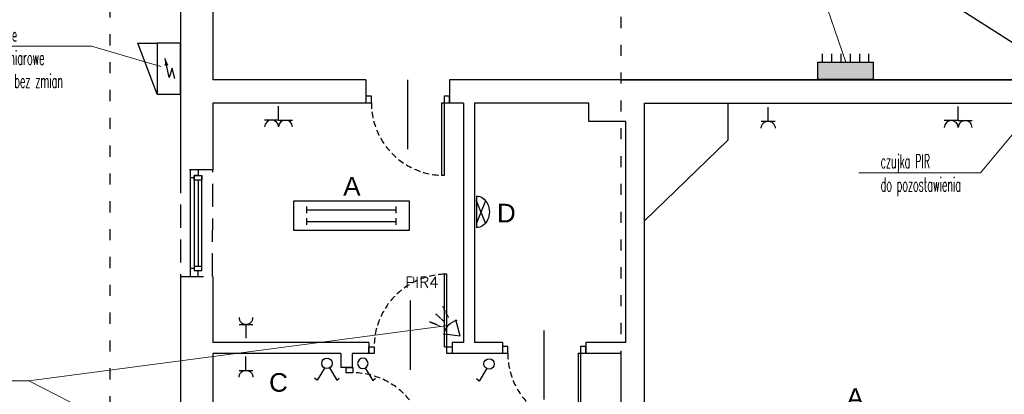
# Model space of a CAD drawing. Header units: millimetres. Extents: x 19325 to 32410, y -4876 to 2807.
# Tile 52 of 72: x 19870 to 20931, y 541 to 945. Entities that reach past the tile are written whole.
import ezdxf
from ezdxf import colors
from ezdxf.entities.mleader import LeaderData, LeaderLine
from ezdxf.enums import TextEntityAlignment as Align
from ezdxf.math import Vec2, Vec3

# ---------------------------------------------------------------- set-up
doc = ezdxf.new("R2010")
doc.units = ezdxf.units.MM
for name, pattern in [('ACAD_ISO02W100', [15, 12, -3]), ('ACAD_ISO03W100', [30, 12, -18]), ('DASHED', [0.75, 0.5, -0.25]), ('VERDECKT', [0.375, 0.25, -0.125])]:
    doc.linetypes.add(name, pattern=pattern)
for name, color, linetype, lineweight in [('.WK_WODA_OPIS', 7, 'Continuous', 13), ('2E_INSTA', 40, 'Continuous', 30), ('2E_OPR-WBUDOW', 40, 'Continuous', 30), ('2E_OPRAWY', 40, 'Continuous', 30), ('2E_OSWIETL', 40, 'Continuous', 30), ('2E_ROZDZIEL', 40, 'Continuous', 30), ('2E_SYGKOM', 40, 'Continuous', 30), ('AMATECH_OPRAWY AWARYJNE', 4, 'Continuous', 30), ('e', 1, 'Continuous', 40)]:
    doc.layers.add(name, color=color, linetype=linetype, lineweight=lineweight)
for name, color, linetype in [('A_drzwi', 3, 'Continuous'), ('A_okno', 3, 'Continuous'), ('A_opis stolarki', 3, 'Continuous'), ('A_SC_MUROWANA_DZIAŁOWA', 42, 'Continuous'), ('A_scianazew', 42, 'Continuous')]:
    doc.layers.add(name, color=color, linetype=linetype)
doc.styles.add('dar-styl', font='arial.ttf')
doc.styles.add('Opisowy', font='arial.ttf', dxfattribs={"width": 0.8})
doc.styles.add('PITSIMP8', font='pitsimp8')
doc.styles.add('SIMPLEX', font='simplex.shx')
doc.styles.add('WYMIARY', font='romans.shx', dxfattribs={"width": 0.7})

# ---------------------------------------------------------------- blocks, each defined once
blk = doc.blocks.new('*U8')
at = {"color": 0}
for p, q in [((-28.5, -91.5), (-28.5, -94.5)), ((-28.5, -91.5), (59.5, -91.5)), ((-28.5, -94.5), (59.5, -94.5)), ((59.5, -94.5), (59.5, -91.5))]:
    blk.add_line(p, q, dxfattribs=at)
for points in [[(-36.5, -6.5), (-36.5, 0), (-28.5, 0), (-28.5, -6.5)], [(-36.5, -101), (-36.5, -94.5), (-28.5, -94.5), (-28.5, -101)]]:
    blk.add_lwpolyline(points, close=True, dxfattribs=at)
at = {"color": 0, "linetype": 'DASHED', "ltscale": 15}
blk.add_arc((-28.5, -94.5), 88, 1.9536, 90, dxfattribs=at)
at = {"layer": 'A_opis stolarki'}
blk.add_line((-56.1, -50.5), (27.5, -50.5), dxfattribs=at)
at = {"layer": 'A_opis stolarki', "ltscale": 0.5, "style": 'dar-styl', "text_generation_flag": 2}
blk.add_attdef('ODPORNOŚĆ_OGNIOWA', text='', height=15, rotation=805.9367, dxfattribs=at).set_placement((-55.8, -47.5), align=Align.TOP_CENTER)
at = {"layer": 'A_opis stolarki', "ltscale": 0.5, "style": 'dar-styl'}
blk.add_attdef('SYMBOL_DRZWI1', text='', height=14, dxfattribs=at).set_placement((-16.8, -50.5), align=Align.BOTTOM_CENTER)
blk.add_attdef('SYMBOL_DRZWI2', text='', height=14, dxfattribs=at).set_placement((-16.8, -53.5), align=Align.TOP_CENTER)
blk = doc.blocks.new('*U10')
at = {"color": 0}
for p, q in [((0, -6.5), (-88, -6.5)), ((-88, -6.5), (-88, -9.5)), ((0, -9.5), (-88, -9.5)), ((0, -9.5), (0, -6.5))]:
    blk.add_line(p, q, dxfattribs=at)
for points in [[(8, 0), (8, -6.5), (0, -6.5), (0, 0)], [(8, -94.5), (8, -101), (0, -101), (0, -94.5)]]:
    blk.add_lwpolyline(points, close=True, dxfattribs=at)
at = {"color": 0, "linetype": 'DASHED', "ltscale": 15}
blk.add_arc((0, -6.5), 88, 181.9536, 270, dxfattribs=at)
at = {"layer": 'A_opis stolarki'}
blk.add_line((-56.1, -50.5), (27.5, -50.5), dxfattribs=at)
at = {"layer": 'A_opis stolarki', "ltscale": 0.5, "style": 'dar-styl'}
blk.add_attdef('ODPORNOŚĆ_OGNIOWA', text='', height=15, rotation=274.0633, dxfattribs=at).set_placement((27.3, -47.5), align=Align.TOP_CENTER)
blk.add_attdef('SYMBOL_DRZWI1', text='', height=14, dxfattribs=at).set_placement((-16.8, -50.5), align=Align.BOTTOM_CENTER)
blk.add_attdef('SYMBOL_DRZWI2', text='', height=14, dxfattribs=at).set_placement((-16.8, -53.5), align=Align.TOP_CENTER)
blk = doc.blocks.new('*U7')
for p, q in [((0, -91.5), (-88, -91.5)), ((-88, -94.5), (-88, -91.5)), ((0, -94.5), (-88, -94.5)), ((0, -91.5), (0, -94.5))]:
    blk.add_line(p, q)
for points in [[(8, -6.5), (8, 0), (0, 0), (0, -6.5)], [(8, -101), (8, -94.5), (0, -94.5), (0, -101)]]:
    blk.add_lwpolyline(points, close=True)
at = {"linetype": 'DASHED', "ltscale": 15}
blk.add_arc((0, -94.5), 88, 90, 178.0464, dxfattribs=at)
at = {"layer": 'A_opis stolarki'}
blk.add_line((-56.1, -50.5), (27.5, -50.5), dxfattribs=at)
at = {"layer": 'A_opis stolarki', "ltscale": 0.5, "style": 'dar-styl'}
blk.add_attdef('ODPORNOŚĆ_OGNIOWA', text='', height=15, rotation=94.0633, dxfattribs=at).set_placement((-95.9, -56.3), align=Align.TOP_CENTER)
blk.add_attdef('SYMBOL_DRZWI1', text='', height=14, dxfattribs=at).set_placement((-16.8, -50.5), align=Align.BOTTOM_CENTER)
blk.add_attdef('SYMBOL_DRZWI2', text='', height=14, dxfattribs=at).set_placement((-16.8, -53.5), align=Align.TOP_CENTER)
blk = doc.blocks.new('2DEL_501')
for p, q in [((-0.191, 0.924), (-0.129, 0.966)), ((-0.129, 0.966), (-0.065, 0.991)), ((-0.065, 0.991), (0, 1)), ((0, 1), (0.065, 0.991)), ((0.065, 0.991), (0.129, 0.966)), ((0.129, 0.966), (0.191, 0.924)), ((-0.397, 0.609), (-0.354, 0.707)), ((-0.354, 0.707), (-0.304, 0.793)), ((0.354, 0.707), (-0.354, 0)), ((-0.354, 0.707), (0.354, 0)), ((-0.304, 0.793), (-0.25, 0.866)), ((-0.25, 0.866), (-0.191, 0.924)), ((0.191, 0.924), (0.25, 0.866)), ((0.25, 0.866), (0.304, 0.793)), ((0.304, 0.793), (0.354, 0.707)), ((0.354, 0.707), (0.397, 0.609)), ((-0.483, 0.259), (-0.462, 0.383)), ((-0.462, 0.383), (-0.433, 0.5)), ((-0.433, 0.5), (-0.397, 0.609)), ((0.397, 0.609), (0.433, 0.5)), ((0.433, 0.5), (0.462, 0.383)), ((0.462, 0.383), (0.483, 0.259)), ((-0.5, 0), (-0.496, 0.131)), ((-0.5, 0), (0.5, 0)), ((-0.496, 0.131), (-0.483, 0.259)), ((0.483, 0.259), (0.496, 0.131)), ((0.496, 0.131), (0.5, 0))]:
    blk.add_line(p, q)
at = {"linetype": 'ByBlock', "style": 'PITSIMP8', "flags": 9}
for tag, p in [('SPANNUNG/FREQUENZ', (-0.219, 0.309)), ('VOLUMENSTROM', (-0.219, 0.469)), ('RAUM/GRUPPE', (-0.219, 0.589)), ('DRUCK/-STUFE', (-0.219, 0.449)), ('BEZEICHNUNG', (-0.219, 0.609)), ('TEMPERATUR', (-0.219, 0.369)), ('POS.NR.G-LV', (-0.219, 0.569)), ('ANSCHLUSS', (-0.219, 0.429)), ('SCHUTZART', (-0.219, 0.329)), ('DREHZAHL', (-0.219, 0.349)), ('KENNUNG', (-0.219, 0.509)), ('LEISTUNG', (-0.219, 0.489)), ('FABRIKAT', (-0.219, 0.549)), ('GROESSE', (-0.219, 0.409)), ('TYP', (-0.219, 0.529)), ('DN', (-0.219, 0.389)), ('GEWICHT', (-0.219, 0.289)), ('FREI', (-0.219, 0.269)), ('FREI', (-0.219, 0.249)), ('FREI', (-0.219, 0.229))]:
    blk.add_attdef(tag, text='', height=0.01, dxfattribs=at).set_placement(p, align=Align.MIDDLE)
blk = doc.blocks.new('2DEL_077')
at = {"color": 0}
for p, q in [((-0.3844, 0.0818), (-0.3844, 0.3182)), ((0.3844, 0.0818), (0.3844, 0.3182)), ((-0.3844, -0.3182), (-0.3844, -0.0818)), ((0.3844, -0.3182), (0.3844, -0.0818))]:
    blk.add_line(p, q, dxfattribs=at)
for p, q in [((-0.3844, 0.2), (0.3844, 0.2)), ((-0.3844, -0.2), (0.3844, -0.2))]:
    blk.add_line(p, q)
blk.add_lwpolyline([(-0.5, -0.5), (0.5, -0.5), (0.5, 0.5), (-0.5, 0.5)], close=True)
at = {"linetype": 'ByBlock', "style": 'PITSIMP8', "flags": 9}
for tag, p in [('RAUM/GRUPPE', (-0.2341, 0.1393)), ('BEZEICHNUNG', (-0.2341, 0.1593)), ('POS.NR.G-LV', (-0.2341, 0.1193)), ('FABRIKAT', (-0.2341, 0.0993)), ('TYP', (-0.2341, 0.0793)), ('VOLUMENSTROM', (-0.2341, 0.0193)), ('DRUCK/-STUFE', (-0.2341, -0.0007)), ('KENNUNG', (-0.2341, 0.0593)), ('LEISTUNG', (-0.2341, 0.0393)), ('TEMPERATUR', (-0.2341, -0.0807)), ('ANSCHLUSS', (-0.2341, -0.0207)), ('GROESSE', (-0.2341, -0.0407)), ('DN', (-0.2341, -0.0607)), ('SPANNUNG/FREQUENZ', (-0.2341, -0.1407)), ('SCHUTZART', (-0.2341, -0.1207)), ('DREHZAHL', (-0.2341, -0.1007)), ('GEWICHT', (-0.2341, -0.1607)), ('FREI', (-0.2341, -0.1807)), ('FREI', (-0.2341, -0.2007)), ('FREI', (-0.2341, -0.2207))]:
    blk.add_attdef(tag, text='', height=0.01, dxfattribs=at).set_placement(p, align=Align.MIDDLE)
blk = doc.blocks.new('gn 1-f')
at = {"layer": '2E_OPR-WBUDOW', "linetype": 'ACAD_ISO02W100', "ltscale": 2}
for p, q in [((15, 0), (0, 0)), ((15, 7.5), (15, -7.5))]:
    blk.add_line(p, q, dxfattribs=at)
blk.add_arc((22.5, 0), 7.5, 90, 270, dxfattribs=at)
blk = doc.blocks.new('2DEL_485')
for p, q in [((-0.36, -0.68), (-1.41, -2.44)), ((0.36, -0.66), (1.42, -2.43)), ((-1.41, -2.44), (-1.76, -2.15)), ((1.42, -2.43), (1.75, -2.13))]:
    blk.add_line(p, q)
blk.add_circle((0, 0), 0.75)
at = {"linetype": 'ByBlock', "style": 'PITSIMP8', "flags": 9}
for tag, p in [('BEZEICHNUNG', (-0.28, 0.12)), ('RAUM/GRUPPE', (-0.28, 0.1)), ('POS.NR.G-LV', (-0.28, 0.08)), ('FABRIKAT', (-0.28, 0.06)), ('KENNUNG', (-0.28, 0.02)), ('LEISTUNG', (-0.28, 0)), ('TYP', (-0.28, 0.04)), ('SPANNUNG/FREQUENZ', (-0.28, -0.18)), ('VOLUMENSTROM', (-0.28, -0.02)), ('DRUCK/-STUFE', (-0.28, -0.04)), ('ANSCHLUSS', (-0.28, -0.06)), ('TEMPERATUR', (-0.28, -0.12)), ('SCHUTZART', (-0.28, -0.16)), ('GROESSE', (-0.28, -0.08)), ('DREHZAHL', (-0.28, -0.14)), ('GEWICHT', (-0.28, -0.2)), ('FREI', (-0.28, -0.22)), ('FREI', (-0.28, -0.24)), ('FREI', (-0.28, -0.26)), ('DN', (-0.28, -0.1))]:
    blk.add_attdef(tag, text='', height=0.01, dxfattribs=at).set_placement(p, align=Align.MIDDLE)
blk = doc.blocks.new('2DEL_487')
for p, q in [((-0.35, -0.68), (-1.42, -2.47)), ((-1.42, -2.47), (-1.81, -2.13))]:
    blk.add_line(p, q)
blk.add_circle((0, 0), 0.75)
at = {"linetype": 'ByBlock', "style": 'PITSIMP8', "flags": 9}
for tag, p in [('VOLUMENSTROM', (-0.3, 0.01)), ('BEZEICHNUNG', (-0.3, 0.15)), ('RAUM/GRUPPE', (-0.3, 0.13)), ('POS.NR.G-LV', (-0.3, 0.11)), ('DRUCK/-STUFE', (-0.3, -0.01)), ('FABRIKAT', (-0.3, 0.09)), ('KENNUNG', (-0.3, 0.05)), ('LEISTUNG', (-0.3, 0.03)), ('TYP', (-0.3, 0.07)), ('SPANNUNG/FREQUENZ', (-0.3, -0.15)), ('ANSCHLUSS', (-0.3, -0.03)), ('TEMPERATUR', (-0.3, -0.09)), ('GROESSE', (-0.3, -0.05)), ('DREHZAHL', (-0.3, -0.11)), ('SCHUTZART', (-0.3, -0.13)), ('GEWICHT', (-0.3, -0.17)), ('FREI', (-0.3, -0.19)), ('FREI', (-0.3, -0.21)), ('FREI', (-0.3, -0.23)), ('DN', (-0.3, -0.07))]:
    blk.add_attdef(tag, text='', height=0.01, dxfattribs=at).set_placement(p, align=Align.MIDDLE)
blk = doc.blocks.new('2DEL_036')
for p, q in [((-0.417, 1.011), (-0.417, 1.511)), ((-0.25, 1.011), (-0.25, 1.511)), ((-0.083, 1.011), (-0.083, 1.511)), ((0.083, 1.011), (0.083, 1.511)), ((0.25, 1.011), (0.25, 1.511)), ((0.417, 1.011), (0.417, 1.511)), ((-0.5, 1), (0.5, 1)), ((-0.5, 0), (-0.5, 1)), ((0.5, 0), (0.5, 1)), ((-0.5, 0), (0.5, 0))]:
    blk.add_line(p, q)
blk.add_solid([(-0.5, 1), (-0.5, 0), (0.5, 1), (0.5, 0)])
at = {"linetype": 'ByBlock', "style": 'PITSIMP8', "flags": 9}
for tag, p in [('BEZEICHNUNG', (0.498, 1.474)), ('RAUM/GRUPPE', (0.498, 1.454)), ('POS.NR.G-LV', (0.498, 1.434)), ('FABRIKAT', (0.498, 1.414)), ('VOLUMENSTROM', (0.498, 1.334)), ('DRUCK/-STUFE', (0.498, 1.314)), ('TEMPERATUR', (0.498, 1.234)), ('ANSCHLUSS', (0.498, 1.294)), ('KENNUNG', (0.498, 1.374)), ('LEISTUNG', (0.498, 1.354)), ('GROESSE', (0.498, 1.274)), ('TYP', (0.498, 1.394)), ('DN', (0.498, 1.254)), ('SPANNUNG/FREQUENZ', (0.498, 1.174)), ('SCHUTZART', (0.498, 1.194)), ('DREHZAHL', (0.498, 1.214)), ('GEWICHT', (0.498, 1.154)), ('FREI', (0.498, 1.134)), ('FREI', (0.498, 1.114)), ('FREI', (0.498, 1.094))]:
    blk.add_attdef(tag, text='', height=0.01, dxfattribs=at).set_placement(p, align=Align.MIDDLE)
blk = doc.blocks.new('2DEL_019')
for q in [(-2, 0), (0, -2), (2, 0)]:
    blk.add_line((0, 0), q)
for centre in [(-1, 1), (1, 1)]:
    blk.add_arc(centre, 1, 180, 0)
at = {"linetype": 'ByBlock', "style": 'PITSIMP8', "flags": 9}
for tag, p in [('SPANNUNG/FREQUENZ', (-0.16, 0.2)), ('VOLUMENSTROM', (-0.16, 0.36)), ('BEZEICHNUNG', (-0.16, 0.5)), ('RAUM/GRUPPE', (-0.16, 0.48)), ('DRUCK/-STUFE', (-0.16, 0.34)), ('TEMPERATUR', (-0.16, 0.26)), ('POS.NR.G-LV', (-0.16, 0.46)), ('KENNUNG', (-0.16, 0.4)), ('LEISTUNG', (-0.16, 0.38)), ('ANSCHLUSS', (-0.16, 0.32)), ('DREHZAHL', (-0.16, 0.24)), ('SCHUTZART', (-0.16, 0.22)), ('FABRIKAT', (-0.16, 0.44)), ('GROESSE', (-0.16, 0.3)), ('GEWICHT', (-0.16, 0.18)), ('TYP', (-0.16, 0.42)), ('FREI', (-0.16, 0.16)), ('FREI', (-0.16, 0.14)), ('FREI', (-0.16, 0.12)), ('DN', (-0.16, 0.28))]:
    blk.add_attdef(tag, text='', height=0.01, dxfattribs=at).set_placement(p, align=Align.MIDDLE)
blk = doc.blocks.new('2DEL_432')
at = {"linetype": 'VERDECKT'}
for p, q in [((12.6, 6.4), (25.3, 11.1)), ((12.6, 0), (25.3, 0)), ((12.6, -6.4), (25.3, -11.1))]:
    blk.add_line(p, q, dxfattribs=at)
for p, q in [((-10, 0), (5, 10)), ((4.2, -9.5), (-10, 0)), ((5, -10), (4.3, -9.5))]:
    blk.add_line(p, q)
blk.add_arc((-10.4, 0), 17.5, 322.9796, 37.0204)
at = {"linetype": 'ByBlock', "style": 'PITSIMP8', "flags": 9}
for tag, p in [('BEZEICHNUNG', (-0.3, 0.2)), ('RAUM/GRUPPE', (-0.3, 0.1)), ('POS.NR.G-LV', (-0.3, 0.1)), ('FABRIKAT', (-0.3, 0.1)), ('TYP', (-0.3, 0.1)), ('KENNUNG', (-0.3, 0.1)), ('LEISTUNG', (-0.3, 0)), ('VOLUMENSTROM', (-0.3, 0)), ('DRUCK/-STUFE', (-0.3, 0)), ('ANSCHLUSS', (-0.3, 0)), ('GROESSE', (-0.3, 0)), ('DN', (-0.3, -0.1)), ('TEMPERATUR', (-0.3, -0.1)), ('DREHZAHL', (-0.3, -0.1)), ('SCHUTZART', (-0.3, -0.1)), ('SPANNUNG/FREQUENZ', (-0.3, -0.1)), ('GEWICHT', (-0.3, -0.2)), ('FREI', (-0.3, -0.2)), ('FREI', (-0.3, -0.2)), ('FREI', (-0.3, -0.2))]:
    blk.add_attdef(tag, text='', height=0.01, dxfattribs=at).set_placement(p, align=Align.MIDDLE)
blk = doc.blocks.new('_None')

msp = doc.modelspace()

# ---------------------------------------------------------------- linework, layer by layer
at = {"linetype": 'DASHED', "ltscale": 50}
msp.add_lwpolyline([(20078.6, 783.1), (20043.6, 783.1), (20043.6, 668.1), (20078.2, 668.1)], close=True, dxfattribs=at)
at = {"layer": '2E_OSWIETL'}
for p, q in [((19997.9, 919.5), (20018.6, 919.5)), ((20018.6, 864.5), (19997.9, 919.5)), ((20043.6, 919.5), (20018.6, 919.5)), ((20018.6, 919.5), (20018.6, 864.5)), ((20043.6, 864.5), (20043.6, 919.5)), ((20031.7, 882.8), (20027.3, 903.2)), ((20034.8, 892.7), (20031.7, 882.8)), ((20037.6, 881.5), (20034.8, 892.7)), ((20018.6, 864.5), (20043.6, 864.5))]:
    msp.add_line(p, q, dxfattribs=at)
msp.add_solid([(20027.3, 903.2), (20026.7, 895.3), (20030.7, 895.8)], dxfattribs=at)
at = {"layer": 'A_okno'}
for p, q in [((20054.6, 774.6, 0), (20054.6, 783.1, 0)), ((20058.6, 774.6, 0), (20054.6, 774.6, 0)), ((20054.6, 725.6, 0), (20054.6, 774.6, 0)), ((20058.6, 777.1, 0), (20066.6, 777.1, 0)), ((20058.6, 772.1, 0), (20058.6, 777.1, 0)), ((20062.6, 777.1, 0), (20058.6, 777.1, 0)), ((20058.6, 777.1, 0), (20058.6, 725.6, 0)), ((20062.6, 783.1, 0), (20062.6, 777.1, 0)), ((20066.6, 725.6, 0), (20066.6, 777.1, 0)), ((20066.6, 777.1, 0), (20066.6, 772.1, 0)), ((20062.1, 772.1, 0), (20058.6, 772.1, 0)), ((20066.6, 772.1, 0), (20058.6, 772.1, 0)), ((20062.6, 772.1, 0), (20062.6, 725.6, 0)), ((20066.6, 772.1, 0), (20063.1, 772.1, 0)), ((20054.6, 668.1, 0), (20054.6, 725.6, 0)), ((20058.6, 725.6, 0), (20058.6, 674.1, 0)), ((20062.6, 725.6, 0), (20062.6, 679.1, 0)), ((20066.6, 674.1, 0), (20066.6, 725.6, 0)), ((20058.6, 679.1, 0), (20066.6, 679.1, 0)), ((20058.6, 676.6, 0), (20054.6, 676.6, 0)), ((20066.6, 674.1, 0), (20058.6, 674.1, 0)), ((20062.6, 668.1, 0), (20062.6, 674.1, 0))]:
    msp.add_line(p, q, dxfattribs=at)
at = {"layer": 'A_SC_MUROWANA_DZIAŁOWA'}
for p, q in [((20078.6, 1470.1), (21003.6, 880.1)), ((20243.6, 880.1), (20078.6, 880.1)), ((21003.6, 880.1), (20333.6, 880.1)), ((20243.6, 855.1), (20078.6, 855.1)), ((20348.6, 855.1), (20333.6, 855.1)), ((20483.6, 855.1), (20360.6, 855.1)), ((20633.6, 855.1), (20633.6, 815.1)), ((20523.6, 835.1), (20483.6, 835.1)), ((20543.6, 728), (20633.6, 815.1)), ((20246.6, 597.1), (20078.6, 597.1)), ((20348.6, 597.1), (20336.6, 597.1)), ((20372.6, 597.1), (20360.6, 597.1)), ((20390.6, 597.1), (20372.6, 597.1)), ((20390.6, 597.1), (20390.6, 585.5)), ((20523.6, 597.1), (20480.6, 597.1)), ((20480.6, 597.1), (20480.6, 585.5)), ((20216.6, 585.1), (20078.6, 585.1)), ((20246.6, 585.1), (20228.6, 585.1)), ((20372.6, 585.1), (20336.6, 585.1)), ((20390.6, 585.1), (20372.6, 585.1)), ((20518.6, 585.1), (20480.6, 585.1)), ((20228.6, 570.1), (20216.6, 570.1))]:
    msp.add_line(p, q, dxfattribs=at)
at = {"layer": 'A_SC_MUROWANA_DZIAŁOWA', "linetype": 'ACAD_ISO03W100'}
msp.add_line((20518.6, 366), (20518.6, 993.4), dxfattribs=at)
msp.add_lwpolyline([(19967.7, -229.9), (21115, -229.9), (21115, 1589.2), (19967.7, 1589.2)], close=True, dxfattribs=at)
at = {"layer": 'A_SC_MUROWANA_DZIAŁOWA'}
for points in [[(20243.6, 880.1), (20243.6, 855.1)], [(20333.6, 880.1), (20333.6, 855.1)], [(20518.6, 880.1), (21003.6, 880.1)], [(20348.6, 855.1), (20348.6, 597.1)], [(20360.6, 855.1), (20360.6, 597.1)], [(20483.6, 835.1), (20483.6, 855.1)], [(20543.6, 431.1), (20543.6, 855.1), (20999.6, 855.1)], [(20523.6, 597.1), (20523.6, 835.1)], [(20246.6, 597.1), (20246.6, 585.1)], [(20336.6, 597.1), (20336.6, 585.1)], [(20216.6, 585.1), (20216.6, 570.1)], [(20228.6, 585.1), (20228.6, 570.1)], [(20518.6, 431.1), (20518.6, 585.1)]]:
    msp.add_lwpolyline(points, dxfattribs=at)
at = {"layer": 'A_scianazew'}
for p, q in [((20043.6, 966.1), (20043.6, 783.1)), ((20043.6, 668.1), (20043.6, 519.1))]:
    msp.add_line(p, q, dxfattribs=at)
for points in [[(20078.6, 966.1), (20078.6, 880.1)], [(20078.6, 855.1), (20078.6, 783.1)], [(20078.6, 668.1), (20078.6, 597.1)], [(20078.6, 585.1), (20078.6, 519.1)]]:
    msp.add_lwpolyline(points, dxfattribs=at)

# ---------------------------------------------------------------- block references
at = {"xscale": -1, "rotation": 90}
for p in [(20677, 850.6, -0.5), (20114.3, 581.9, 0)]:
    msp.add_blockref('gn 1-f', p, dxfattribs=at)
at = {"rotation": 90}
msp.add_blockref('gn 1-f', (20114.3, 601.5, 0), dxfattribs=at)
at = {"layer": '2E_INSTA', "xscale": 7.5, "yscale": 7.5, "zscale": 7.5, "rotation": 180}
for p in [(20149.4, 836.8, -0.5), (20881.8, 836.3, -0.5)]:
    msp.add_blockref('2DEL_019', p, dxfattribs=at)
at = {"layer": '2E_INSTA', "yscale": 7.5, "zscale": 7.5}
for name, p, xscale in [('2DEL_485', (20201.5, 574.5), 7.5), ('2DEL_487', (20240.2, 574.4, -1), -7.5), ('2DEL_487', (20376.2, 573.8, -1), 7.5)]:
    msp.add_blockref(name, p, dxfattribs=dict(at, xscale=xscale))
at = {"layer": '2E_OPRAWY', "xscale": 124.9, "yscale": 31.3, "zscale": 124.9}
msp.add_blockref('2DEL_077', (20228, 733.7, 0), dxfattribs=at)
at = {"layer": '2E_OSWIETL', "xscale": 34, "yscale": 14, "zscale": 34, "rotation": 270}
msp.add_blockref('2DEL_501', (20362.6, 737.8), dxfattribs=at)
at = {"layer": '2E_ROZDZIEL', "xscale": 60, "yscale": 18, "zscale": 60}
msp.add_blockref('2DEL_036', (20760.6, 881), dxfattribs=at)
at = {"layer": '2E_SYGKOM', "xscale": -1, "rotation": 317.8943519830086}
msp.add_blockref('2DEL_432', (20337.6, 610.7, 0), dxfattribs=at)
at = {"layer": 'A_drzwi', "xscale": 0.8910891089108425, "yscale": 0.8910891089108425, "zscale": 0.8910891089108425}
for name, p, rotation in [('*U7', (20243.6, 855.5), 89.99999999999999), ('*U8', (20246.6, 617.6), 89.99999999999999), ('*U7', (20390.6, 585.5), 89.99999999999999), ('*U10', (20229.3, 480.1), 180)]:
    msp.add_blockref(name, p, dxfattribs=dict(at, rotation=rotation))

# ---------------------------------------------------------------- texts
at = {"layer": 'AMATECH_OPRAWY AWARYJNE', "linetype": 'ByBlock', "style": 'Opisowy'}
for s, p in [('A', (20219.1, 755.4, 0)), ('D', (20384.8, 726.5, 0.3)), ('C', (20139.2, 543.9, 0)), ('A', (20761.4, 527.7, 0))]:
    msp.add_text(s, height=20, dxfattribs=at).set_placement(p)
at = {"layer": 'e', "style": 'SIMPLEX'}
msp.add_text('PIR4', height=11.97, dxfattribs=at).set_placement((20286.1, 655.9, 1))

# ---------------------------------------------------------------- next in the draw order: leaders
at = {"layer": '.WK_WODA_OPIS'}
ml = msp.add_multileader_mtext('Standard', dxfattribs=at)
ml.set_content('{\\W0.5;istn. RG - rozdzielnica\\Pgłówna do pozostawienia}', color=256, style='WYMIARY')
ml.set_leader_properties(linetype='ByLayer', lineweight=-1)
ml.set_arrow_properties(name='NONE')
ml.build(insert=Vec2(0, 0))
ml.multileader.update_dxf_attribs({"text_left_attachment_type": 6, "text_right_attachment_type": 6, "text_top_attachment_type": 0, "text_bottom_attachment_type": 0, "dogleg_length": 86.4, "arrow_head_size": 5})
ctx = ml.context
ctx.base_point, ctx.char_height, ctx.arrow_head_size, ctx.landing_gap_size, ctx.plane_origin = Vec3(20574.2, 989.2, 3941.4), 15, 5, 1.25, Vec3(-855757.3, 6523528.3, 3941.4)
ctx.left_attachment, ctx.right_attachment = 6, 6
notes = []
notes.append((ctx, [(0, (1, 1, 0), (20729.7, 989.2, 3941.4), (-1, 0), 10.8, [(0, [(20760.6, 899, 3941.4)], 256, [])])]))
ctx.mtext.insert, ctx.mtext.line_spacing_style = Vec3(20575.5, 1009.2, 3941.4), 2
ctx.mtext.has_bg_fill, ctx.mtext.bg_color, ctx.mtext.bg_scale_factor, ctx.mtext.bg_transparency, ctx.mtext.use_window_bg_color = 1, -1027028792, 1.5, 0, 1
ml = msp.add_multileader_mtext('Standard', dxfattribs=at)
ml.set_content('{\\W0.5;istn. ZNP - złącze\\Pnapowietrzno pomiarowe \\Pdo pozostawienia bez zmian}', color=256, style='WYMIARY')
ml.set_leader_properties(linetype='ByLayer', lineweight=-1)
ml.set_arrow_properties(name='NONE')
ml.build(insert=Vec2(0, 0))
ml.multileader.update_dxf_attribs({"text_left_attachment_type": 6, "text_right_attachment_type": 6, "text_top_attachment_type": 0, "text_bottom_attachment_type": 0, "dogleg_length": 86.4, "arrow_head_size": 5})
ctx = ml.context
ctx.base_point, ctx.char_height, ctx.arrow_head_size, ctx.landing_gap_size, ctx.plane_origin = Vec3(19771.5, 916.4, 3941.3), 15, 5, 1.25, Vec3(-856538.9, 6523455.5, 3941.3)
ctx.left_attachment, ctx.right_attachment = 6, 6
notes.append((ctx, [(0, (1, 1, 0), (19948, 916.4, 3941.3), (-1, 0), 10.8, [(0, [(20022.5, 894.4, 3941.3)], 256, [])])]))
ctx.mtext.insert, ctx.mtext.line_spacing_style = Vec3(19772.8, 936.4, 3941.3), 2
ctx.mtext.has_bg_fill, ctx.mtext.bg_color, ctx.mtext.bg_scale_factor, ctx.mtext.bg_transparency, ctx.mtext.use_window_bg_color = 1, -1027028792, 1.5, 0, 1
ml = msp.add_multileader_mtext('Standard', dxfattribs=at)
ml.set_content('{\\W0.5;czujka PIR\\Pdo pozostawienia}', color=256, style='WYMIARY')
ml.set_leader_properties(linetype='ByLayer', lineweight=-1)
ml.set_arrow_properties(name='NONE')
ml.build(insert=Vec2(0, 0))
ml.multileader.update_dxf_attribs({"text_left_attachment_type": 6, "text_right_attachment_type": 6, "text_top_attachment_type": 0, "text_bottom_attachment_type": 0, "dogleg_length": 86.4, "arrow_head_size": 5})
ctx = ml.context
ctx.base_point, ctx.char_height, ctx.arrow_head_size, ctx.landing_gap_size, ctx.plane_origin = Vec3(20796.8, 779.8), 15, 5, 1.25, Vec3(-855506.7, 6523319)
ctx.left_attachment, ctx.right_attachment = 6, 6
notes.append((ctx, [(0, (1, 1, 0), (20905.9, 779.8), (-1, 0), 10.8, [(0, [(20954.2, 838)], 256, [])])]))
ctx.mtext.insert, ctx.mtext.line_spacing_style = Vec3(20798.1, 799.8), 2
ctx.mtext.has_bg_fill, ctx.mtext.bg_color, ctx.mtext.bg_scale_factor, ctx.mtext.bg_transparency, ctx.mtext.use_window_bg_color = 1, -1027028792, 1.5, 0, 1
ml = msp.add_multileader_mtext('Standard', dxfattribs=at)
ml.set_content('{\\W0.5;czujki PIR\\Pdo przeniesienia}', color=256, style='WYMIARY')
ml.set_leader_properties(linetype='ByLayer', lineweight=-1)
ml.set_arrow_properties(name='NONE')
ml.build(insert=Vec2(0, 0))
ml.multileader.update_dxf_attribs({"text_left_attachment_type": 6, "text_right_attachment_type": 6, "text_top_attachment_type": 0, "text_bottom_attachment_type": 0, "dogleg_length": 86.4, "arrow_head_size": 5})
ctx = ml.context
ctx.base_point, ctx.char_height, ctx.arrow_head_size, ctx.landing_gap_size, ctx.plane_origin = Vec3(19776.7, 555.8, 3941.3), 15, 5, 1.25, Vec3(-856538.9, 6523152.5, 3941.3)
ctx.left_attachment, ctx.right_attachment = 6, 6
notes.append((ctx, [(0, (1, 1, 0), (19880.4, 555.8, 3941.3), (-1, 0), 10.8, [(0, [(20091.6, 447.6, 3941.3)], 256, [])])]))
ctx.mtext.insert, ctx.mtext.line_spacing_style = Vec3(19778, 575.8, 3941.3), 2
ctx.mtext.has_bg_fill, ctx.mtext.bg_color, ctx.mtext.bg_scale_factor, ctx.mtext.bg_transparency, ctx.mtext.use_window_bg_color = 1, -1027028792, 1.5, 0, 1
for ctx, leaders in notes:
    for number, flags, end, landing, length, lines in leaders:
        leader = LeaderData()
        leader.index, (leader.has_last_leader_line, leader.has_dogleg_vector, leader.attachment_direction) = number, flags
        leader.last_leader_point, leader.dogleg_vector, leader.dogleg_length = Vec3(end), Vec3(landing), length
        for number, points, colour, breaks in lines:
            line = LeaderLine()
            line.index, line.vertices, line.color, line.breaks = number, Vec3.list(points), colors.encode_raw_color(colour), breaks
            leader.lines.append(line)
        ctx.leaders.append(leader)

# ---------------------------------------------------------------- next in the draw order: linework, layer by layer
msp.add_line((20332.3, 615.4, 0), (19880.4, 555.8, 3941.3), dxfattribs=at)

doc.saveas('drawing.dxf')
